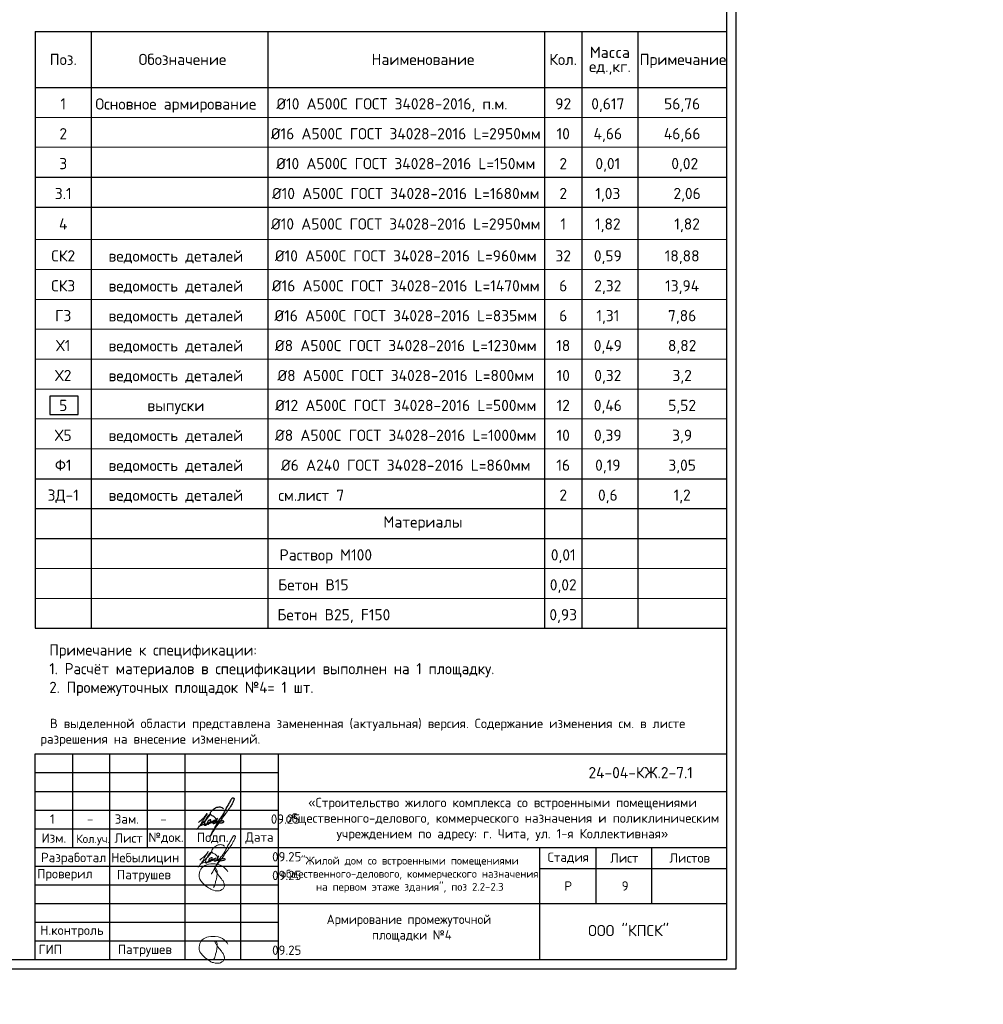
# Model space of a CAD drawing. Header units: millimetres. Extents: x 40580 to 2152466, y -328404 to 177125.
# Tile 230 of 252: x 673825 to 699603, y 134127 to 160468. Entities that reach past the tile are written whole.
import ezdxf
from ezdxf.enums import TextEntityAlignment as Align

# ---------------------------------------------------------------- set-up
doc = ezdxf.new("R2010")
doc.units = ezdxf.units.MM
doc.layers.add('11', color=7, linetype='Continuous')
doc.layers.add('Столовая - обозначения', color=7, linetype='Continuous')
for name, color, linetype, lineweight in [('Размеры', 9, 'Continuous', 15), ('Рамка', 7, 'Continuous', 0), ('Столовая Двери и окна', 7, 'Continuous', 15), ('ТЕКСТ', 7, 'Continuous', 15)]:
    doc.layers.add(name, color=color, linetype=linetype, lineweight=lineweight)
doc.styles.add('GOST-2.304_Type-B', font='GOST_Common.ttf')
doc.styles.get("Standard").update_dxf_attribs({"font": 'isocpeur.ttf'})
doc.styles.add('ГОСТ', font='isocpeur.ttf')

# ---------------------------------------------------------------- blocks, each defined once
blk = doc.blocks.new('Штамп')
at = {"layer": '11'}
for p, q in [((311470, 84178), (311470, 126228)), ((281770, 84178), (311470, 84178))]:
    blk.add_line(p, q, dxfattribs=at)
at = {"layer": '11', "lineweight": 30}
for p, q in [((311220, 84428), (311220, 125978)), ((254210, 84428), (311220, 84428))]:
    blk.add_line(p, q, dxfattribs=at)
blk = doc.blocks.new('смисмисц')
for points in [[(251806, -478168), (251825, -478126), (251837, -478098), (251847, -478062), (251852, -478046), (251860, -478015), (251873, -477968), (251879, -477946), (251884, -477928), (251887, -477892), (251894, -477855), (251899, -477827), (251903, -477804), (251904, -477797), (251903, -477770), (251901, -477736), (251894, -477707), (251886, -477690), (251874, -477676), (251856, -477666), (251843, -477659), (251835, -477660), (251832, -477665), (251832, -477673), (251841, -477689), (251907, -477807), (251966, -477876), (252015, -477941), (252026, -477956), (252038, -477971), (252057, -477996), (252070, -478013), (252074, -478026), (252081, -478046), (252089, -478070), (252092, -478088), (252093, -478100), (252095, -478116), (252094, -478132), (252091, -478154), (252082, -478173), (252059, -478204), (252028, -478226), (251986, -478251), (251964, -478258), (251924, -478261), (251897, -478262), (251849, -478258), (251804, -478244), (251769, -478236), (251752, -478228), (251734, -478218), (251718, -478210), (251688, -478190), (251671, -478179), (251645, -478161), (251579, -478118), (251551, -478089), (251531, -478071), (251513, -478057), (251459, -477992), (251437, -477953), (251427, -477925), (251419, -477890), (251417, -477858), (251419, -477823), (251425, -477781), (251437, -477734), (251459, -477681), (251492, -477644), (251536, -477609), (251572, -477585), (251625, -477564), (251672, -477550), (251734, -477539), (251781, -477539), (251843, -477542), (251929, -477557), (251979, -477574), (252041, -477599), (252089, -477633), (252126, -477670), (252165, -477716), (252185, -477748)], [(251806, -480107), (251825, -480064), (251837, -480036), (251847, -480001), (251852, -479984), (251860, -479953), (251873, -479906), (251879, -479884), (251884, -479866), (251887, -479830), (251894, -479793), (251899, -479765), (251903, -479742), (251904, -479735), (251903, -479708), (251901, -479675), (251894, -479646), (251886, -479628), (251874, -479614), (251856, -479605), (251843, -479597), (251835, -479598), (251832, -479603), (251832, -479611), (251841, -479627), (251907, -479746), (251966, -479815), (252015, -479879), (252026, -479894), (252038, -479909), (252057, -479934), (252070, -479952), (252074, -479964), (252081, -479984), (252089, -480008), (252092, -480026), (252093, -480039), (252095, -480054), (252094, -480070), (252091, -480092), (252082, -480111), (252059, -480142), (252028, -480164), (251986, -480190), (251964, -480196), (251924, -480199), (251897, -480200), (251849, -480196), (251804, -480182), (251769, -480174), (251752, -480167), (251734, -480156), (251718, -480148), (251688, -480128), (251671, -480118), (251645, -480100), (251579, -480056), (251551, -480028), (251531, -480010), (251513, -479995), (251459, -479931), (251437, -479892), (251427, -479863), (251419, -479828), (251417, -479797), (251419, -479761), (251425, -479719), (251437, -479672), (251459, -479619), (251492, -479582), (251536, -479547), (251572, -479523), (251625, -479503), (251672, -479489), (251734, -479478), (251781, -479478), (251843, -479481), (251929, -479495), (251979, -479513), (252041, -479537), (252089, -479571), (252126, -479608), (252165, -479654), (252185, -479687)]]:
    blk.add_lwpolyline(points)
for points in [[(251944, -477327), (251936, -477340), (251924, -477366), (251915, -477385), (251910, -477402), (251902, -477426), (251902, -477444), (251912, -477453), (251923, -477449), (251929, -477437), (251930, -477422), (251923, -477417), (251913, -477416), (251902, -477426), (251902, -477444), (251905, -477449), (251964, -477407), (251992, -477368), (252030, -477323), (252226, -476982), (252253, -476936), (252308, -476835), (252326, -476805), (252337, -476791), (252364, -476784), (252385, -476794), (252388, -476808), (252383, -476831), (252373, -476864), (252353, -476903), (252312, -476985), (252229, -477107), (252135, -477236), (252067, -477329), (252030, -477386), (251950, -477488), (251820, -477682), (251752, -477801), (251968, -477426), (251976, -477414), (251970, -477435), (251973, -477444), (251983, -477452), (252005, -477455), (252037, -477452), (252066, -477447), (252085, -477442), (252100, -477436), (252108, -477430), (252114, -477419), (252104, -477405), (252093, -477400), (252071, -477401), (252047, -477404), (252021, -477406), (252002, -477408), (251869, -477428), (251783, -477447), (251627, -477484), (251529, -477511), (251436, -477546)], [(251880, -477388), (251853, -477389), (251837, -477395), (251818, -477419), (251816, -477435), (251819, -477452), (251824, -477462), (251835, -477466), (251860, -477463), (251876, -477455), (251893, -477439), (251901, -477421), (251908, -477407), (251885, -477315), (251805, -477260), (251768, -477236), (251758, -477195), (251769, -477159), (251797, -477122), (251840, -477083), (251895, -477046), (251962, -477027), (252015, -477026), (252060, -477040), (252104, -477068)], [(251664, -477200), (251562, -477372), (251527, -477436), (251482, -477512), (251438, -477570), (251408, -477606), (251383, -477631)], [(251433, -477443), (251534, -477356), (251593, -477299), (251664, -477200)], [(251466, -477536), (251549, -477453), (251628, -477378), (251698, -477299), (251737, -477243), (251751, -477213), (251748, -477216), (251738, -477222), (251709, -477244), (251678, -477281), (251655, -477325), (251636, -477361), (251594, -477445), (251586, -477484), (251589, -477501), (251599, -477514), (251612, -477517), (251622, -477516), (251637, -477508), (251657, -477494), (251678, -477475), (251708, -477449), (251731, -477433), (251756, -477411), (251768, -477394), (251770, -477378), (251763, -477370), (251749, -477370), (251731, -477378), (251708, -477391), (251689, -477412), (251678, -477432), (251673, -477451), (251673, -477470), (251678, -477480), (251701, -477483), (251726, -477469), (251746, -477455), (251766, -477441), (251785, -477428), (251806, -477414), (251825, -477400), (251857, -477388), (251881, -477388)]]:
    blk.add_spline(points, degree=3)
at = {"layer": 'Рамка', "linetype": 'Continuous', "lineweight": 30}
for points in [[(247032, -480099), (247032, -479599), (247032, -479099), (247032, -478599), (247032, -478099), (247032, -477599), (247032, -477099), (247032, -476599), (247032, -476099), (247032, -475599), (247032, -475099), (247032, -474599), (265532, -474599)], [(248032, -474599), (248032, -477099)], [(249032, -480099), (249032, -474599)], [(250032, -474599), (250032, -477099)], [(251032, -474599), (251032, -480099)], [(252532, -480099), (252532, -474599)], [(253532, -474599), (253532, -480099)], [(253532, -475599), (265532, -475599)], [(247032, -476599), (253532, -476599)], [(247032, -477099), (253532, -477099)], [(253513, -477099), (265532, -477099)], [(260532, -480099), (260532, -477602), (260532, -477099)], [(262032, -477099), (262032, -478599)], [(263532, -478599), (263532, -477099)], [(260532, -477663), (265532, -477663)], [(253532, -478599), (265532, -478599)]]:
    blk.add_lwpolyline(points, dxfattribs=at)
at = {"layer": 'Рамка', "linetype": 'Continuous', "lineweight": 25}
for points in [[(247032, -475099), (253532, -475099)], [(247032, -475599), (253532, -475599)], [(247032, -476099), (253532, -476099)], [(247032, -477599), (253532, -477599)], [(247032, -478099), (253532, -478099)], [(247032, -478599), (253532, -478599)], [(247032, -479099), (253532, -479099)], [(247032, -479599), (253532, -479599)]]:
    blk.add_lwpolyline(points, dxfattribs=at)
at = {"layer": 'ТЕКСТ', "lineweight": 25, "attachment_point": 5}
for s, insert, char_height, width in [('24-04-КЖ.2-7.1', (263230, -475099), 300, 11628.78), ('{\\C7;«Строительство жилого комплекса со встроенными помещениями общественного-делового, коммерческого назначения и поликлиническим учреждением по адресу: г. Чита, ул. 1-я Коллективная»}', (259532, -476349), 250, 11628.78), ('{\\W1;Изм.}', (247532, -476849), 250, 11628.78), ('Кол.уч.', (248582, -476899), 225, 11628.78), ('{\\W1;Лист}', (249532, -476849), 250, 11628.78), ('{\\W1;№док.}', (250532, -476849), 250, 11628.78), ('{\\W1;Подп.}', (251782, -476849), 250, 11628.78), ('{\\W1;Дата}', (253032, -476849), 250, 11628.78), (' Разработал', (247982, -477403), 250, 2085.76), ('Небылицин', (249975, -477406), 250, 2085.76), ('09.25', (253762, -477349), 250, 2085.76), ('{\\W1;Стадия}', (261292, -477381), 250, 2085.76), ('{\\W1;Лист}', (262792, -477381), 250, 2085.76), ('{\\W1;Листов}', (264542, -477381), 250, 2085.76), ('{\\C7;"Жилой дом со встроенными помещениями общественного-делового, коммерческого назначения на первом этаже здания", поз 2.2-2.3}', (257054, -477832), 210, 6989.3), ('Проверил', (247828, -477836), 250, 2085.76), ('Патрушев', (249942, -477861), 250, 2085.76), ('09.25', (253762, -477849), 250, 2085.76), ('Р', (261292, -478131), 250, 2085.76), ('ООО "КПСК"', (262906, -479324), 300, 11628.78), (' Н.контроль', (247935, -479349), 250, 2085.76), (' ГИП', (247356, -479828), 250, 2085.76), ('Патрушев', (249965, -479861), 250, 2085.76), ('09.25', (253762, -479849), 250, 2085.76)]:
    blk.add_mtext(s, dxfattribs=dict(at, insert=insert, char_height=char_height, width=width))

msp = doc.modelspace()

# ---------------------------------------------------------------- linework, layer by layer
at = {"color": 18, "lineweight": 30, "true_color": 0x000000, "transparency": 33554687}
for p, q in [((674239.618, 160155.531), (692739.618, 160155.531)), ((674239.618, 160155.531), (674239.618, 144187.08)), ((675739.618, 160155.531), (675739.618, 144187.08)), ((680459.647, 160155.531), (680459.647, 144187.08)), ((687863.185, 160155.531), (687863.185, 144187.08)), ((688863.185, 160155.531), (688863.185, 144187.08)), ((690363.185, 160155.531), (690363.185, 144187.08)), ((674239.618, 158655.531), (692739.618, 158655.531)), ((674239.618, 148187.08), (692739.618, 148187.08)), ((674239.618, 147387.08), (692739.618, 147387.08)), ((674239.618, 146587.08), (692739.618, 146587.08)), ((674239.618, 144187.08), (692739.618, 144187.08))]:
    msp.add_line(p, q, dxfattribs=at)
for points in [[(679116.641, 139105.625), (679108.045, 139092.032), (679095.906, 139066.105), (679087.053, 139047.112), (679081.768, 139030.484), (679074.532, 139006.93), (679074.307, 138988.815), (679084.572, 138979.413), (679095.576, 138983.148), (679101.653, 138995.292), (679102.058, 139010.27), (679094.947, 139015.843), (679084.869, 139016.731), (679074.532, 139006.93), (679074.307, 138988.815), (679077.548, 138983.148), (679135.85, 139025.617), (679164.601, 139064.416), (679202.245, 139109.731), (679398.549, 139450.371), (679425.14, 139496.605), (679480.478, 139597.138), (679498.028, 139627.43), (679509.368, 139641.575), (679535.849, 139648.543), (679557.472, 139638.424), (679560.364, 139624.801), (679555.613, 139601.271), (679544.871, 139568.452), (679525.66, 139529.442), (679484.19, 139447.376), (679401.382, 139325.158), (679307.18, 139196.108), (679239.533, 139103.79), (679202.308, 139046.097), (679121.78, 138944.375), (678992.56, 138750.436), (678924.187, 138631.254), (679140.318, 139006.722), (679147.686, 139018.108), (679142.642, 138997.779), (679144.924, 138988.656), (679155.245, 138980.214), (679176.887, 138977.885), (679209.516, 138980.879), (679237.816, 138985.87), (679257.529, 138990.176), (679271.986, 138996.258), (679280.355, 139002.34), (679285.681, 139013.744), (679276.551, 139027.429), (679265.138, 139032.751), (679243.073, 139031.23), (679218.726, 139028.189), (679193.618, 139026.669), (679173.836, 139024.388), (679040.689, 139004.621), (678954.713, 138985.615), (678798.74, 138948.362), (678701.352, 138921.752), (678607.869, 138885.981)], [(679052.585, 139043.983), (679024.881, 139043.923), (679009.094, 139037.918), (678990.051, 139013.138), (678988.296, 138997.068), (678991.22, 138980.121), (678996.191, 138970.771), (679007.595, 138966.388), (679032.158, 138969.018), (679047.949, 138977.199), (679065.201, 138993.269), (679073.388, 139011.385), (679080.114, 139025.702), (679056.902, 139117.599), (678976.829, 139172.934), (678940.16, 139196.863), (678929.683, 139237.243), (678941.656, 139273.884), (678969.345, 139310.525), (679012.001, 139349.409), (679067.553, 139386.056), (679134.256, 139405.527), (679186.719, 139406.276), (679232.437, 139392.796), (679276.283, 139364.511)], [(678836.358, 139232.369), (678733.865, 139060.885), (678699.304, 138996.578), (678654.016, 138920.363), (678609.921, 138862.011), (678580.517, 138826.919), (678555.099, 138801.277)], [(678605.154, 138989.433), (678706.454, 139076.366), (678764.851, 139133.528), (678836.358, 139232.369)], [(678638.021, 138896.907), (678720.756, 138979.906), (678800.605, 139054.931), (678869.727, 139133.528), (678909.056, 139189.498), (678923.357, 139219.27), (678919.782, 139216.888), (678910.248, 139210.934), (678881.645, 139188.307), (678850.659, 139151.391), (678826.824, 139107.329), (678807.755, 139071.603), (678766.043, 138987.052), (678757.701, 138948.944), (678761.276, 138931.081), (678770.81, 138917.982), (678783.769, 138915.182), (678794.646, 138916.791), (678809.259, 138924.635), (678829.036, 138938.875), (678850.659, 138957.28), (678880.249, 138983.07), (678903.552, 138999.747), (678928.124, 139021.587), (678939.767, 139038.451), (678942.426, 139054.931), (678935.275, 139062.076), (678920.974, 139062.076), (678903.097, 139054.931), (678880.453, 139041.831), (678861.385, 139020.396), (678850.659, 139000.151), (678844.7, 138981.097), (678844.7, 138962.043), (678850.659, 138952.517), (678873.417, 138949.121), (678897.723, 138963.358), (678918.256, 138977.177), (678938.371, 138991.832), (678957.228, 139004.813), (678978.181, 139018.212), (678997.457, 139032.031), (679028.898, 139044.585), (679052.786, 139044.184)]]:
    msp.add_spline(points, degree=3)
at = {"layer": 'Размеры', "color": 18, "true_color": 0x000000}
for p, q in [((674239.618, 157855.531), (692739.618, 157855.531)), ((674239.618, 157855.531), (692739.618, 157855.531)), ((674239.618, 157055.531), (692739.618, 157055.531)), ((674239.618, 154587.08), (692739.618, 154587.08)), ((674239.618, 153787.08), (692739.618, 153787.08)), ((674239.618, 152987.08), (692739.618, 152987.08)), ((674239.618, 152187.08), (692739.618, 152187.08)), ((674239.618, 152187.08), (692739.618, 152187.08)), ((674239.618, 151387.08), (692739.618, 151387.08)), ((674239.618, 150587.08), (692739.618, 150587.08)), ((674239.618, 149787.08), (692739.618, 149787.08)), ((674239.618, 148987.08), (692739.618, 148987.08)), ((674239.618, 148187.08), (692739.618, 148187.08)), ((674239.618, 147387.08), (692739.618, 147387.08)), ((674239.618, 145787.08), (692739.618, 145787.08)), ((674239.618, 144987.08), (692739.618, 144987.08)), ((674239.618, 144187.08), (692739.618, 144187.08))]:
    msp.add_line(p, q, dxfattribs=at)
at = {"layer": 'Столовая Двери и окна', "color": 1, "lineweight": 25}
msp.add_lwpolyline([(675390.34, 150395.103), (674630.691, 150395.103), (674630.691, 149908.978), (675390.34, 149908.978)], close=True, dxfattribs=at)
at = {"layer": 'ТЕКСТ', "color": 18, "lineweight": 25, "true_color": 0x000000}
for p, q in [((674239.618, 156255.531), (692739.618, 156255.531)), ((674239.618, 155455.531), (692739.618, 155455.531))]:
    msp.add_line(p, q, dxfattribs=at)

# ---------------------------------------------------------------- block references
at = {"layer": 'Столовая - обозначения', "color": 18, "lineweight": 20, "true_color": 0x000000}
msp.add_blockref('Штамп', (381519.945, 50897.048), dxfattribs=at)
at = {"layer": 'Столовая Двери и окна', "color": 18, "lineweight": 25, "true_color": 0x000000}
msp.add_blockref('смисмисц', (427207.638, 615423.687), dxfattribs=at)

# ---------------------------------------------------------------- texts
at = {"color": 18, "true_color": 0x000000, "attachment_point": 1, "style": 'ГОСТ'}
for s, width, heights, insert, char_height in [('\\pi9510.738;{\\H1.5152x;\\P\\pi1000;Общие указания\\P\\pi200;}1.^IРабочая документация разработана в соответствии с заданием на проектирование, требованиями действующих технических регламентов, стандартов, сводов правил и других документов, содержащих установленные требования.\\P2.^IРабочая документация выполнена в соответствии со следующими нормативными и техническими документами:\\P-^IСП 20.13330.2016 "Нагрузки и Воздействия";\\P-^IСП 63.13330.2012 "Бетонные и железобетонные конструкции. Основные положения";\\P-^IСП 22.13330.2016 "Основания зданий и сооружений";\\P-^IСП 45.13330.2012 "Земляные сооружения, основания и фундаменты".\\P3.   За относительную отметку 0,000 принята отметка чистого пола первого этажа.\\P4.^IПеречень видов работ, для которых необходимо составлять акты освидетельствования скрытых работ:\\P-^Iармирование конструкций;\\P-^Iосвидетельствование опалубки перед бетонированием;\\P-^Iвыполнение сварочных работ;\\P-^Iотбор контрольных проб бетона;\\P-^Iсоответствие законченных железобетонных конструкций проекту с отображением качества работ;\\P-^Iустройство монолитных конструкций, выполняемых в зимнее время;  \\P\\pi0;        -    устройство гидроизоляции;\\P\\pi200;-^Iуплотнение грунтов и обратную засыпку.\\PЗапрещается выполнение последующих работ при отсутствии актов освидетельствования предшествующих скрытых работ во всех случаях.\\P\\pi0;        5. Проект рассчитан на производство работ в период положительных температур. В случае выполнения работ при отрицательных температурах необходимо выполнять требования СНиП часть 3 по производству работ и ППР.\\P        6. При минимальной температуре воздуха до минус 15°С допускается:\\P\\pi200;-выдерживание бетона в конструкции методом термоса, при предварительном разогреве бетонной смеси;\\P -форсированный электроразогрев бетона в конструкции с повторным уплотнением.\\PПри минимальной температуре воздуха до минус 25°С допускается:\\P -обогрев бетона в греющей опалубке с помощью низкотемпературных электронагревателей;\\P -электродный сквозной прогрев бетона;\\P -электрообогрев с помощью греющего провода.\\P      7. В процессе бетонирования обеспечить соблюдение защитных слоев и мест положения рабочей арматуры согласно проекту. Величина защитного слоя продольной рабочей арматуры у боковых граней стен монолитных участков должны быть не менее 20мм и не менее диаметра продольной рабочей арматуры конструкции, величина защитного слоя поперечной арматуры - не менее 10 мм\\P      8. Крестовые соединения стержней продольной и поперечной арматуры, соединение стержней продольной арматуры по длине выполнить вязкой отожженой проволокой диаметром 2,0-3,0 мм', 17710.69822, [13133.416], (250111.057, 153773.154), 200), ('\\pi250;В выделенной области представлена замененная (актуальная) версия. Содержание изменения см. в листе разрешения на внесение изменений.', 17218.922, [931.637], (611545.887, 141765.641), 250), ('\\pi250;В выделенной области представлена замененная (актуальная) версия. Содержание изменения см. в листе разрешения на внесение изменений.', 17218.922, [931.637], (674381.764, 141765.641), 250)]:
    msp.add_mtext_dynamic_manual_height_columns(s, width=width, gutter_width=5800, heights=heights, dxfattribs=dict(at, insert=insert, char_height=char_height))
at = {"layer": 'ТЕКСТ', "color": 18, "lineweight": 25, "true_color": 0x000000}
for s, p in [('Macca', (689613.185, 159595.531)), ('Поз.', (674989.618, 159405.531)), ('Обозначение', (678178.892, 159405.531)), ('Наименование', (684613.185, 159405.531)), ('Кол.', (688363.185, 159405.531)), ('Примечание', (691568.437, 159405.531)), ('ед.,кг.', (689613.185, 159215.531)), ('1', (674989.618, 158218.271)), ('Основное армирование', (678001.374, 158213.547)), ('%%C10 A500С ГОСТ 34028-2016, п.м.', (683784.588, 158218.271)), ('92', (688365.57, 158218.271)), ('0,617', (689558.428, 158218.271)), ('56,76', (691546.526, 158218.271)), ('2', (674989.618, 157418.271)), ('%%C16 A500С ГОСТ 34028-2016 L=2950мм', (684153.189, 157418.271)), ('10', (688365.57, 157418.271)), ('4,66', (689558.428, 157418.271)), ('46,66', (691546.526, 157418.271)), ('3', (674989.618, 156618.271)), ('%%C10 A500С ГОСТ 34028-2016 L=150мм', (684153.189, 156618.271)), ('2', (688365.57, 156618.271)), ('0,01', (689558.428, 156618.271)), ('0,02', (691616.035, 156618.271)), ('3.1', (674989.618, 155818.271)), ('%%C10 A500С ГОСТ 34028-2016 L=1680мм', (684153.189, 155818.271)), ('2', (688365.57, 155818.271)), ('1,03', (689558.428, 155818.271)), ('2,06', (691679.227, 155818.271)), ('4', (674989.618, 155003.202)), ('%%C10 A500С ГОСТ 34028-2016 L=2950мм', (684153.189, 155003.202)), ('1', (688365.57, 155003.202)), ('1,82', (689558.428, 155003.202)), ('1,82', (691679.227, 155003.202)), ('СК2', (674989.618, 154149.82)), ('ведомость деталей', (678001.374, 154145.096)), ('%%C10 A500С ГОСТ 34028-2016 L=960мм', (684153.189, 154149.82)), ('32', (688365.57, 154149.82)), ('0,59', (689558.428, 154149.82)), ('18,88', (691546.526, 154149.82)), ('СК3', (674989.618, 153349.82)), ('ведомость деталей', (678001.374, 153345.096)), ('%%C16 A500С ГОСТ 34028-2016 L=1470мм', (684153.189, 153349.82)), ('6', (688365.57, 153349.82)), ('2,32', (689558.428, 153349.82)), ('13,94', (691546.526, 153349.82)), ('Г3', (674989.618, 152549.82)), ('ведомость деталей', (678001.374, 152545.096)), ('%%C16 A500С ГОСТ 34028-2016 L=835мм', (684153.189, 152549.82)), ('6', (688365.57, 152549.82)), ('1,31', (689558.428, 152549.82)), ('7,86', (691546.526, 152549.82)), ('Х1', (674989.618, 151749.82)), ('ведомость деталей', (678001.374, 151745.096)), ('%%C8 A500С ГОСТ 34028-2016 L=1230мм', (684153.189, 151749.82)), ('18', (688365.57, 151749.82)), ('0,49', (689558.428, 151749.82)), ('8,82', (691546.526, 151749.82)), ('Х2', (674989.618, 150949.82)), ('ведомость деталей', (678001.374, 150945.096)), ('%%C8 A500С ГОСТ 34028-2016 L=800мм', (684153.189, 150949.82)), ('10', (688365.57, 150949.82)), ('0,32', (689558.428, 150949.82)), ('3,2', (691546.526, 150949.82)), ('5', (674989.618, 150149.82)), ('выпуски', (678001.374, 150145.096)), ('%%C12 A500С ГОСТ 34028-2016 L=500мм', (684153.189, 150149.82)), ('12', (688365.57, 150149.82)), ('0,46', (689558.428, 150149.82)), ('5,52', (691546.526, 150149.82)), ('Х5', (674989.618, 149349.82)), ('ведомость деталей', (678001.374, 149345.096)), ('%%C8 A500С ГОСТ 34028-2016 L=1000мм', (684153.189, 149349.82)), ('10', (688365.57, 149349.82)), ('0,39', (689558.428, 149349.82)), ('3,9', (691546.526, 149349.82)), ('Ф1', (674989.618, 148549.82)), ('ведомость деталей', (678001.374, 148545.096)), ('%%C6 A240 ГОСТ 34028-2016 L=860мм', (684153.189, 148549.82)), ('16', (688365.57, 148549.82)), ('0,19', (689558.428, 148549.82)), ('3,05', (691546.526, 148549.82)), ('ЗД-1', (674989.618, 147749.82)), ('ведомость деталей', (678001.374, 147745.096)), ('см.лист 7', (681624.348, 147745.096)), ('2', (688365.57, 147749.82)), ('0,6', (689558.428, 147749.82)), ('1,2', (691546.526, 147749.82)), ('Материалы', (684613.185, 147030.512)), ('Раствор М100', (682013.327, 146149.82)), ('0,01', (688365.57, 146149.82)), ('Бетон В15', (681680.663, 145349.82)), ('0,02', (688365.57, 145349.82)), ('Бетон В25, F150', (682228.138, 144549.82)), ('0,93', (688365.57, 144549.82))]:
    msp.add_text(s, height=300, dxfattribs=at).set_placement(p, align=Align.MIDDLE_CENTER)
msp.add_text('9', height=250, dxfattribs=at).set_placement((689928.241, 137168.032))
at = {"layer": 'ТЕКСТ', "color": 18, "ltscale": 100, "true_color": 0x000000, "attachment_point": 1, "style": 'GOST-2.304_Type-B'}
for s, insert, char_height, width in [('\\pt7200;Примечание к спецификации:\\P1. Расчёт материалов в спецификации выполнен на 1 площадку.\\P2. Промежуточных площадок №4= 1 шт.', (674618.971, 143757.065), 300, 18254.64074), ('\\pi1400.20752,t7400.20752;Схема расположения \\P\\pi594.90449,t6594.90449;элементов лестничной клетки. \\P\\pi1489.60146,t7489.60146;Разрез 1-1, 2-2, 3-3 ', (317510.903, 136525.816), 250, 5911.0211), ('\\pi725.20752,t6725.20752;Армирование промежуточной \\P\\pi1975.20752,t7975.20752;площадки №1', (423159.431, 136525.816), 250, 5911.0211), ('\\pi725.20752,t6725.20752;Армирование промежуточной \\P\\pi1950.20752,t7950.20752;площадки №2', (485135.347, 136525.816), 250, 5911.0211), ('\\pi725.20752,t6725.20752;Армирование промежуточной \\P\\pi1950.20752,t7950.20752;площадки №3', (547111.264, 136525.816), 250, 5911.0211), ('\\pi1287.70752,t7287.70752;Ведомость элементов', (592461.317, 136525.816), 250, 5911.0211), ('\\pi497.58634,t6497.58634;Схема промежуточной площадки №4\\P\\pi110.08634,t6110.08634;Опалубочный чертеж лестничного марша', (618286.938, 136525.816), 250, 6526.99087), ('\\pi725.20752,t6725.20752;Армирование промежуточной \\P\\pi1937.70752,t7937.70752;площадки №4', (681311.589, 136525.816), 250, 5911.0211)]:
    msp.add_mtext(s, dxfattribs=dict(at, insert=insert, char_height=char_height, width=width))
at = {"layer": 'ТЕКСТ', "lineweight": 25, "char_height": 250, "attachment_point": 5}
for s, insert, width in [('1', (674699.957, 139083.468), 342.19929), ('-', (675713.296, 139083.468), 342.19929), ('Зам.', (676692.287, 139083.468), 342.19929), ('-', (677671.276, 139083.468), 342.19929), ('09.25', (680934.334, 139083.468), 2085.75936)]:
    msp.add_mtext(s, dxfattribs=dict(at, insert=insert, width=width))

doc.saveas('drawing.dxf')
